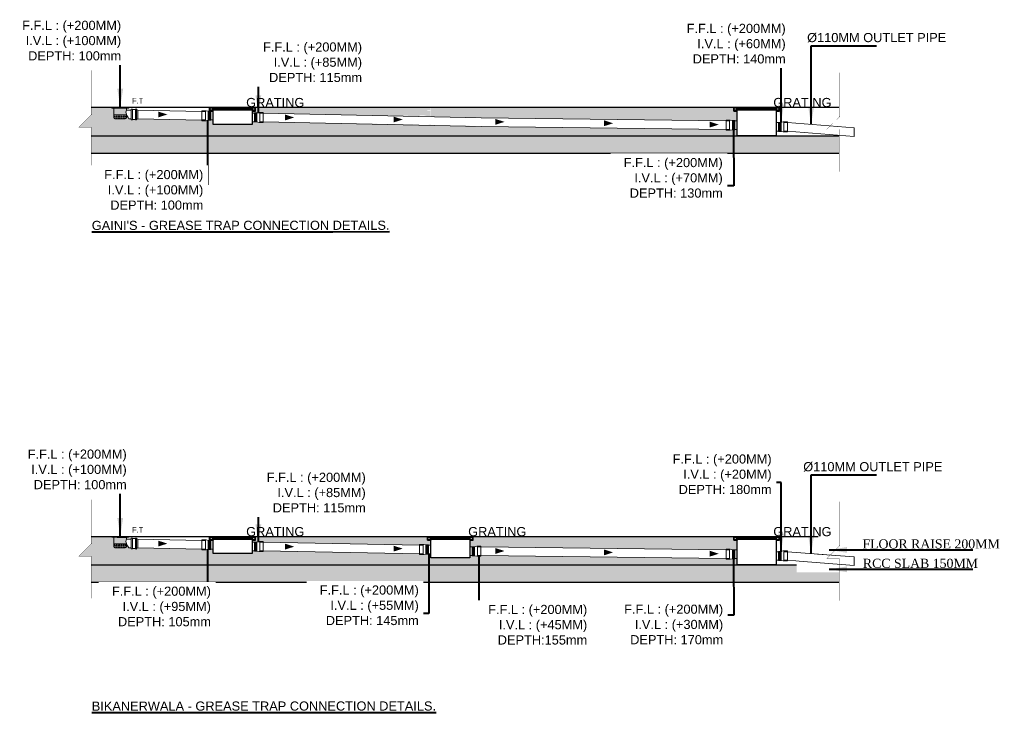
# Model space of a CAD drawing. Header units: inches. Extents: x 113025 to 158499, y 12149 to 30915.
# Tile 9 of 167: x 122722 to 122997, y 22025 to 22220. Entities that reach past the tile are written whole.
import ezdxf

# ---------------------------------------------------------------- set-up
doc = ezdxf.new("R2010")
doc.units = ezdxf.units.IN
doc.header["$MEASUREMENT"] = 0
doc.linetypes.add('ACAD_ISO11W100', pattern=[33, 12, -3, 12, -3, 0, -3])
doc.layers.add('00-ABM-GRATING', color=160, linetype='Continuous')
doc.layers.add('SYM-GRATING', color=8, linetype='Continuous')
for name, color, linetype, lineweight in [('A-TEXTS', 4, 'Continuous', 0), ('BORDER', 7, 'Continuous', 40), ('CKD Dimensions', 3, 'Continuous', 0), ('Flow Direction', 1, 'Continuous', 0), ('JMT SOIL PIPE', 4, 'Continuous', 0), ('JMT-P-WASTE', 3, 'Continuous', 0), ('P-Waste', 4, 'ACAD_ISO11W100', 0), ('P2 WASTE', 3, 'Continuous', 0), ('PP-SECTION LINE', 6, 'Continuous', 25), ('PP-TEXT', 7, 'Continuous', 40), ('WALLS', 7, 'Continuous', 30)]:
    doc.layers.add(name, color=color, linetype=linetype, lineweight=lineweight)
doc.styles.add('Arial', font='GOTHIC.TTF')
doc.styles.get("Standard").update_dxf_attribs({"font": 'arial.ttf', "height": 6})
doc.styles.add('TIMES NEW ROMAN', font='times.ttf')
doc.styles.add('WMF-Arial1', font='arial.ttf')
doc.dimstyles.new('PP-DIM', dxfattribs={"dimtxt": 4, "dimasz": 1, "dimexe": 1, "dimexo": 1, "dimgap": 0.09, "dimtad": 0, "dimdec": 0, "dimzin": 0, "dimdsep": 46, "dimlunit": 4, "dimtxsty": 'TIMES NEW ROMAN', "dimblk": 'ARCHTICK', "dimcen": 0.09, "dimdle": 1, "dimclrd": 256, "dimclre": 256, "dimclrt": 256, "dimadec": 0, "dimazin": 0, "dimtfac": 1, "dimtdec": 4, "dimtofl": 0, "dimtmove": 1, "dimatfit": 3, "dimfxl": 1, "dimtolj": 1, "dimtzin": 0, "dimlwd": -1, "dimlwe": -1, "dimarcsym": 0})
pattern_1 = [(37.5, (106264.80735, 28151.24875), (-0.0102402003, 0.313224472), [0, -0.2470912, 0, -0.276352, 0, -0.26416]), (7.5, (106264.80735, 28151.24875), (0.287694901, 0.458768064), [0, -0.1332992, 0, -0.2227072, 0, -0.085344]), (327.5, (106264.6074, 28151.24875), (0.506235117, 0.000919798), [0, -0.08128, 0, -0.292608, 0, -0.382016]), (317.5, (106264.6074, 28151.24875), (0.48867613, 0.142674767), [0, -0.04064, 0, -0.1918208, 0, -0.219456])]
pattern_2 = [(37.5, (106264.80735, 28031.15728), (-0.0102402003, 0.313224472), [0, -0.2470912, 0, -0.276352, 0, -0.26416]), (7.5, (106264.80735, 28031.15728), (0.287694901, 0.458768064), [0, -0.1332992, 0, -0.2227072, 0, -0.085344]), (327.5, (106264.6074, 28031.15728), (0.506235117, 0.000919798), [0, -0.08128, 0, -0.292608, 0, -0.382016]), (317.5, (106264.6074, 28031.15728), (0.48867613, 0.142674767), [0, -0.04064, 0, -0.1918208, 0, -0.219456])]

# ---------------------------------------------------------------- blocks, each defined once
blk = doc.blocks.new('zw$ED55')
at = {"layer": '00-ABM-GRATING', "lineweight": 0}
for p, q in [((20.1, -77.3), (20.1, 1.7)), ((23.1, -77.3), (23.1, 1.7)), ((26.2, -77.3), (26.2, 1.7)), ((29.3, -77.3), (29.3, 1.7)), ((32.3, -77.3), (32.3, 1.7)), ((35.4, -77.3), (35.4, 1.7)), ((38.4, -77.3), (38.4, 1.7)), ((97.9, -81.4), (97.9, 6.4))]:
    blk.add_line(p, q, dxfattribs=at)
at = {"layer": '00-ABM-GRATING', "lineweight": 0, "flags": 128}
blk.add_lwpolyline([(0, -75), (42.5, -75), (42.5, 0), (0, 0)], close=True, dxfattribs=at)
for points in [[(20.1, 1.7), (39.6, 1.7), (61.9, 6.4), (97.9, 6.4)], [(97.9, 6.4), (97.9, 0), (66.4, 0)], [(20.1, -77.3), (39.6, -77.3), (61.9, -81.4), (97.9, -81.4)], [(66.4, -75), (66.4, 0)], [(97.9, -81.4), (97.9, -75), (66.4, -75)]]:
    blk.add_lwpolyline(points, dxfattribs=at)
blk = doc.blocks.new('_ArchTick')
at = {"color": 0, "linetype": 'ByBlock', "const_width": 0.15}
blk.add_lwpolyline([(-0.5, -0.5), (0.5, 0.5)], dxfattribs=at)

msp = doc.modelspace()

# ---------------------------------------------------------------- hatches: boundary and pattern name
at = {"layer": 'BORDER'}
h = msp.add_hatch(dxfattribs=at)
h.set_pattern_fill('ANSI31', color=1, scale=0.004425, style=0)
h.set_pattern_definition([(45, (122540.30798867, 21994.5005101), (-0.0003911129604, 0.0003911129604), [])])
h.paths.add_polyline_path([(122774.94, 22194.99), (122774.9, 22194.99), (122774.9, 22194.07), (122775.84, 22194.07), (122775.83, 22194.09), (122774.94, 22194.09)])
h = msp.add_hatch(dxfattribs=at)
h.set_pattern_fill('ANSI31', color=1, scale=0.004425, style=0)
h.set_pattern_definition([(45, (122542.23515625, 21994.5005101), (-0.0003911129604, 0.0003911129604), [])])
h.paths.add_polyline_path([(122787.62, 22194.12), (122786.76, 22194.12), (122786.75, 22194.09), (122787.65, 22194.09), (122787.65, 22194.99), (122787.62, 22194.99)])
h = msp.add_hatch(dxfattribs=at)
h.set_pattern_fill('ANSI31', color=1, scale=0.004425, style=0)
h.set_pattern_definition([(45, (122687.00750585, 21994.5005101), (-0.0003911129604, 0.0003911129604), [])])
h.paths.add_polyline_path([(122921.64, 22194.99), (122921.6, 22194.99), (122921.6, 22194.07), (122922.54, 22194.07), (122922.53, 22194.09), (122921.64, 22194.09)])
h = msp.add_hatch(dxfattribs=at)
h.set_pattern_fill('ANSI31', color=1, scale=0.004425, style=0)
h.set_pattern_definition([(45, (122688.93467343, 21994.5005101), (-0.0003911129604, 0.0003911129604), [])])
h.paths.add_polyline_path([(122934.32, 22194.12), (122933.46, 22194.12), (122933.45, 22194.09), (122934.35, 22194.09), (122934.35, 22194.99), (122934.32, 22194.99)])
h = msp.add_hatch(dxfattribs=at)
h.set_pattern_fill('ANSI31', color=1, scale=0.004425, style=0)
h.set_pattern_definition([(45, (122540.30798867, 21874.40903274), (-0.0003911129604, 0.0003911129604), [])])
h.paths.add_polyline_path([(122774.94, 22074.9), (122774.9, 22074.9), (122774.9, 22073.98), (122775.84, 22073.98), (122775.83, 22074), (122774.94, 22074)])
h = msp.add_hatch(dxfattribs=at)
h.set_pattern_fill('ANSI31', color=1, scale=0.004425, style=0)
h.set_pattern_definition([(45, (122542.23515625, 21874.40903274), (-0.0003911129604, 0.0003911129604), [])])
h.paths.add_polyline_path([(122787.62, 22074.03), (122786.76, 22074.03), (122786.75, 22074), (122787.65, 22074), (122787.65, 22074.9), (122787.62, 22074.9)])
h = msp.add_hatch(dxfattribs=at)
h.set_pattern_fill('ANSI31', color=1, scale=0.004425, style=0)
h.set_pattern_definition([(45, (122601.24750585, 21874.40903274), (-0.0003911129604, 0.0003911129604), [])])
h.paths.add_polyline_path([(122835.88, 22074.9), (122835.84, 22074.9), (122835.84, 22073.98), (122836.78, 22073.98), (122836.77, 22074), (122835.88, 22074)])
h = msp.add_hatch(dxfattribs=at)
h.set_pattern_fill('ANSI31', color=1, scale=0.004425, style=0)
h.set_pattern_definition([(45, (122603.17467343, 21874.40903274), (-0.0003911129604, 0.0003911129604), [])])
h.paths.add_polyline_path([(122848.56, 22074.03), (122847.7, 22074.03), (122847.69, 22074), (122848.59, 22074), (122848.59, 22074.9), (122848.56, 22074.9)])
h = msp.add_hatch(dxfattribs=at)
h.set_pattern_fill('ANSI31', color=1, scale=0.004425, style=0)
h.set_pattern_definition([(45, (122687.00750585, 21874.40903274), (-0.0003911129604, 0.0003911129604), [])])
h.paths.add_polyline_path([(122921.64, 22074.9), (122921.6, 22074.9), (122921.6, 22073.98), (122922.54, 22073.98), (122922.53, 22074), (122921.64, 22074)])
h = msp.add_hatch(dxfattribs=at)
h.set_pattern_fill('ANSI31', color=1, scale=0.004425, style=0)
h.set_pattern_definition([(45, (122688.93467343, 21874.40903274), (-0.0003911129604, 0.0003911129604), [])])
h.paths.add_polyline_path([(122934.32, 22074.03), (122933.46, 22074.03), (122933.45, 22074), (122934.35, 22074), (122934.35, 22074.9), (122934.32, 22074.9)])
at = {"layer": 'CKD Dimensions', "ltscale": 0.25}
h = msp.add_hatch(dxfattribs=at)
h.set_pattern_fill('AR-SAND', color=251, scale=0.0064)
h.set_pattern_definition(pattern_1)
h.paths.add_polyline_path([(122738.24, 22189.55), (122741.88, 22193.17), (122741.68, 22193.17), (122741.68, 22195.08), (122747.44, 22195.08), (122747.44, 22194.83), (122748.09, 22194.83, 0.414202), (122748.03, 22194.76, 1), (122748.16, 22194.76, 0.414214), (122748.09, 22194.83), (122751.49, 22194.83, 2.414214), (122751.55, 22194.76), (122751.55, 22194.28, 0.240857), (122751.55, 22193.11), (122751.55, 22192.97), (122748.03, 22192.97), (122748.03, 22192.2, 0.414214), (122748.35, 22191.88), (122751.23, 22191.88, 0.414214), (122751.55, 22192.2), (122751.55, 22192.97), (122751.55, 22193.11, 0.051456), (122752.19, 22191.88), (122752.86, 22191.88), (122752.86, 22191.79, 0.787099), (122753.22, 22191.66), (122754.13, 22191.66, 1), (122754.39, 22191.66), (122754.74, 22191.89), (122772.68, 22191.53), (122772.68, 22191.32), (122773.83, 22191.32), (122774.45, 22191.43), (122774.54, 22191.45), (122775.17, 22191.45), (122775.17, 22191.47), (122775.82, 22191.46), (122775.82, 22190.28), (122786.73, 22190.28), (122786.73, 22191.05), (122787.37, 22191.05), (122787.37, 22190.97), (122787.96, 22190.97), (122788, 22190.97), (122788.71, 22190.84), (122789.86, 22190.84), (122789.86, 22191.05), (122833.63, 22190.23), (122833.63, 22190.03), (122834.78, 22190.03), (122835.5, 22190.16), (122836.12, 22190.16), (122836.12, 22190.23), (122836.77, 22190.23), (122836.77, 22189.93), (122847.67, 22189.93), (122847.67, 22189.75), (122848.31, 22189.75), (122848.31, 22189.68), (122848.94, 22189.68), (122849.65, 22189.55), (122850.8, 22189.55), (122850.8, 22189.75), (122919.4, 22188.89), (122919.4, 22188.68), (122920.55, 22188.68), (122921.27, 22188.81), (122921.89, 22188.81), (122921.89, 22188.89), (122922.53, 22188.89), (122922.53, 22187.08), (122741.68, 22187.08), (122741.68, 22189.55)])
h = msp.add_hatch(dxfattribs=at)
h.set_pattern_fill('AR-SAND', color=251, scale=0.0064)
h.set_pattern_definition(pattern_1)
h.paths.add_polyline_path([(122848.64, 22195.08), (122921.57, 22195.08), (122921.57, 22194.89), (122921.57, 22194.26), (122921.57, 22194.26), (122921.57, 22194.02), (122922.53, 22194.02), (122922.53, 22191.29), (122921.89, 22191.29), (122921.89, 22191.34), (122921.79, 22191.34), (122921.7, 22191.34), (122921.6, 22191.34), (122921.5, 22191.34), (122921.4, 22191.34), (122921.3, 22191.34), (122921.27, 22191.34), (122920.55, 22191.49), (122919.4, 22191.49), (122919.4, 22191.29), (122850.8, 22192.15), (122850.8, 22192.36), (122849.65, 22192.36), (122848.94, 22192.21), (122848.9, 22192.21), (122848.8, 22192.21), (122848.7, 22192.21), (122848.6, 22192.21), (122848.51, 22192.21), (122848.41, 22192.21), (122848.31, 22192.21), (122848.31, 22192.15), (122836.74, 22192.38), (122836.74, 22195.2), (122848.64, 22194.97), (122848.64, 22194.26), (122848.64, 22194.89)])
h.paths.add_polyline_path([(122787.7, 22195.08), (122835.81, 22195.08), (122836.78, 22194.89), (122836.78, 22194.26), (122835.81, 22194.26), (122835.81, 22194.02), (122836.77, 22194.02), (122836.77, 22192.63), (122836.12, 22192.63), (122836.12, 22192.69), (122836.02, 22192.69), (122835.93, 22192.69), (122835.83, 22192.69), (122835.73, 22192.69), (122835.63, 22192.69), (122835.53, 22192.69), (122835.5, 22192.69), (122834.78, 22192.84), (122833.63, 22192.84), (122833.63, 22192.63), (122789.86, 22193.45), (122789.86, 22193.65), (122788.71, 22193.65), (122788, 22193.5), (122787.96, 22193.5), (122787.86, 22193.5), (122787.76, 22193.5), (122787.66, 22193.5), (122787.57, 22193.5), (122787.47, 22193.5), (122787.37, 22193.5), (122787.37, 22193.45), (122786.73, 22193.45), (122786.73, 22194.05), (122787.7, 22194.05), (122787.7, 22194.26), (122787.7, 22194.89)])
h = msp.add_hatch(dxfattribs=at)
h.set_pattern_fill('AR-SAND', color=251, scale=0.0064)
h.set_pattern_definition(pattern_2)
h.paths.add_polyline_path([(122738.24, 22069.45), (122741.88, 22073.08), (122741.68, 22073.08), (122741.68, 22074.99), (122747.44, 22074.99), (122747.44, 22074.74), (122748.09, 22074.74, 0.414202), (122748.03, 22074.67, 1), (122748.16, 22074.67, 0.414214), (122748.09, 22074.74), (122751.49, 22074.74, 2.414214), (122751.55, 22074.67), (122751.55, 22074.19, 0.240857), (122751.55, 22073.02), (122751.55, 22072.88), (122748.03, 22072.88), (122748.03, 22072.11, 0.414214), (122748.35, 22071.79), (122751.23, 22071.79, 0.414214), (122751.55, 22072.11), (122751.55, 22072.88), (122751.55, 22073.02, 0.051456), (122752.19, 22071.79), (122752.86, 22071.79), (122752.86, 22071.7, 0.787099), (122753.22, 22071.57), (122754.13, 22071.57, 1), (122754.39, 22071.57), (122754.74, 22071.8), (122772.68, 22071.43), (122772.68, 22071.23), (122773.83, 22071.23), (122774.45, 22071.34), (122774.54, 22071.36), (122775.17, 22071.36), (122775.17, 22071.38), (122775.82, 22071.37), (122775.82, 22070.19), (122786.73, 22070.19), (122786.73, 22070.95), (122787.37, 22070.95), (122787.37, 22070.88), (122787.96, 22070.88), (122788, 22070.88), (122788.71, 22070.75), (122789.86, 22070.75), (122789.86, 22070.95), (122833.63, 22070.14), (122833.63, 22069.94), (122834.78, 22069.94), (122835.5, 22070.07), (122836.12, 22070.07), (122836.12, 22070.14), (122836.77, 22070.14), (122836.77, 22068.98), (122847.67, 22068.98), (122847.67, 22069.66), (122848.31, 22069.66), (122848.31, 22069.59), (122848.94, 22069.59), (122849.65, 22069.46), (122850.8, 22069.46), (122850.8, 22069.66), (122919.4, 22068.8), (122919.4, 22068.59), (122920.55, 22068.59), (122921.27, 22068.72), (122921.89, 22068.72), (122921.89, 22068.8), (122922.53, 22068.8), (122922.53, 22066.99), (122741.68, 22066.99), (122741.68, 22069.45)])
h = msp.add_hatch(dxfattribs=at)
h.set_pattern_fill('AR-SAND', color=251, scale=0.0064)
h.set_pattern_definition(pattern_2)
h.paths.add_polyline_path([(122848.64, 22074.99), (122921.57, 22074.99), (122921.57, 22074.8), (122921.57, 22074.17), (122921.57, 22074.17), (122921.57, 22073.93), (122922.53, 22073.93), (122922.53, 22071.2), (122921.89, 22071.2), (122921.89, 22071.25), (122921.79, 22071.25), (122921.7, 22071.25), (122921.6, 22071.25), (122921.5, 22071.25), (122921.4, 22071.25), (122921.3, 22071.25), (122921.27, 22071.25), (122920.55, 22071.4), (122919.4, 22071.4), (122919.4, 22071.2), (122850.8, 22072.06), (122850.8, 22072.26), (122849.65, 22072.26), (122848.94, 22072.12), (122848.9, 22072.12), (122848.8, 22072.12), (122848.7, 22072.12), (122848.6, 22072.12), (122848.51, 22072.12), (122848.41, 22072.12), (122848.31, 22072.12), (122848.31, 22072.06), (122847.67, 22072.06), (122847.67, 22073.96), (122848.64, 22073.96), (122848.64, 22074.17), (122848.64, 22074.8)])
h.paths.add_polyline_path([(122787.7, 22074.99), (122835.81, 22074.99), (122835.81, 22074.8), (122835.81, 22074.17), (122835.81, 22074.17), (122835.81, 22073.93), (122836.77, 22073.93), (122836.77, 22072.54), (122836.12, 22072.54), (122836.12, 22072.6), (122836.02, 22072.6), (122835.93, 22072.6), (122835.83, 22072.6), (122835.73, 22072.6), (122835.63, 22072.6), (122835.53, 22072.6), (122835.5, 22072.6), (122834.78, 22072.74), (122833.63, 22072.74), (122833.63, 22072.54), (122789.86, 22073.35), (122789.86, 22073.56), (122788.71, 22073.56), (122788, 22073.41), (122787.96, 22073.41), (122787.86, 22073.41), (122787.76, 22073.41), (122787.66, 22073.41), (122787.57, 22073.41), (122787.47, 22073.41), (122787.37, 22073.41), (122787.37, 22073.35), (122786.73, 22073.35), (122786.73, 22073.96), (122787.7, 22073.96), (122787.7, 22074.17), (122787.7, 22074.8)])
at = {"layer": 'JMT SOIL PIPE', "linetype": 'Continuous', "ltscale": 2}
h = msp.add_hatch(dxfattribs=at)
h.set_pattern_fill('FLEX', color=4, scale=0.426847, angle=180, style=0)
h.set_pattern_definition([(180, (218149.31698, 44178.8831), (0, 0.3201353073), [0.3201353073, -0.3201353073]), (135, (218148.99684, 44178.8831), (-2e-17, 0.32013530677), [0.0800338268, -0.2926720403, 0.0800338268, -0.4527396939])])
edge = h.paths.add_edge_path()
edge.add_line((122751.55, 22192.97), (122751.55, 22192.2))
edge.add_ellipse((122751.23, 22192.2), major_axis=(-0.226, 0.226), ratio=1, start_angle=135, end_angle=225, ccw=False)
edge.add_line((122751.23, 22191.88), (122748.35, 22191.88))
edge.add_ellipse((122748.35, 22192.2), major_axis=(0.226, 0.226), ratio=1, start_angle=135, end_angle=225, ccw=False)
edge.add_line((122748.03, 22192.2), (122748.03, 22192.97))
edge.add_line((122748.03, 22192.97), (122751.55, 22192.97))
h = msp.add_hatch(dxfattribs=at)
h.set_pattern_fill('FLEX', color=4, scale=0.426847, angle=180, style=0)
h.set_pattern_definition([(180, (218149.31698, 44058.7916), (0, 0.3201353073), [0.3201353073, -0.3201353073]), (135, (218148.99684, 44058.79162), (-2e-17, 0.32013530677), [0.0800338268, -0.2926720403, 0.0800338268, -0.4527396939])])
edge = h.paths.add_edge_path()
edge.add_line((122751.55, 22072.88), (122751.55, 22072.11))
edge.add_ellipse((122751.23, 22072.11), major_axis=(-0.226, 0.226), ratio=1, start_angle=135, end_angle=225, ccw=False)
edge.add_line((122751.23, 22071.79), (122748.35, 22071.79))
edge.add_ellipse((122748.35, 22072.11), major_axis=(0.226, 0.226), ratio=1, start_angle=135, end_angle=225, ccw=False)
edge.add_line((122748.03, 22072.11), (122748.03, 22072.88))
edge.add_line((122748.03, 22072.88), (122751.55, 22072.88))
at = {"layer": 'PP-SECTION LINE', "ltscale": 0.25}
h = msp.add_hatch(dxfattribs=at)
h.set_pattern_fill('AR-CONC', color=251, scale=0.032)
h.set_pattern_definition([(50, (109391.669, 18555.641), (5.8299094, -0.5100507), [0.6096, -6.7056]), (355, (109391.669, 18555.641), (-1.1277704, 6.1138126), [0.48768, -5.36448]), (100.451, (109392.1546, 18555.5984), (4.70216, 5.603734), [0.51808, -5.69888]), (46.1842, (109391.669, 18557.2665), (8.6745293, -1.3453545), [0.9144, -10.0584]), (96.6356, (109392.392, 18557.154), (7.5969355, 7.917618), [0.77712, -8.54832]), (351.184, (109391.669, 18557.2665), (7.5969474, 7.917604), [0.73152, -8.04672]), (21, (109392.4816, 18556.86), (4.8516762, -3.2724966), [0.6096, -6.7056]), (326, (109392.4816, 18556.86), (1.977665, 5.894015), [0.48768, -5.36448]), (71.4514, (109392.886, 18556.5874), (6.8293277, 2.6215314), [0.51808, -5.69888]), (37.5, (109391.6688, 18555.6409), (0.0988353, 2.70576124), [0, -5.299456, 0, -5.44576, 0, -5.3848]), (7.5, (109391.6688, 18555.641), (2.1382292, 3.2057784), [0, -3.104896, 0, -5.177536, 0, -2.05232]), (327.5, (109389.8562, 18555.6409), (4.33889905, -0.1833198), [0, -2.032, 0, -6.33984, 0, -8.41248]), (317.5, (109389.0434, 18555.641), (4.7401338, 0.8136477), [0, -2.6416, 0, -4.210304, 0, -5.97408])])
h.paths.add_polyline_path([(122741.68, 22182.28), (122951.04, 22182.28), (122951.04, 22187.08), (122741.68, 22187.08)])
h = msp.add_hatch(dxfattribs=at)
h.set_pattern_fill('AR-CONC', color=251, scale=0.032)
h.set_pattern_definition([(50, (109391.669, 18435.5494), (5.8299094, -0.5100507), [0.6096, -6.7056]), (355, (109391.669, 18435.5494), (-1.1277704, 6.1138126), [0.48768, -5.36448]), (100.451, (109392.1546, 18435.507), (4.70216, 5.603734), [0.51808, -5.69888]), (46.1842, (109391.669, 18437.175), (8.6745293, -1.3453545), [0.9144, -10.0584]), (96.6356, (109392.392, 18437.063), (7.5969355, 7.917618), [0.77712, -8.54832]), (351.184, (109391.669, 18437.175), (7.5969474, 7.917604), [0.73152, -8.04672]), (21, (109392.4816, 18436.7686), (4.8516762, -3.2724966), [0.6096, -6.7056]), (326, (109392.4816, 18436.7686), (1.977665, 5.894015), [0.48768, -5.36448]), (71.4514, (109392.886, 18436.496), (6.8293277, 2.6215314), [0.51808, -5.69888]), (37.5, (109391.6688, 18435.5494), (0.0988353, 2.70576124), [0, -5.299456, 0, -5.44576, 0, -5.3848]), (7.5, (109391.6688, 18435.5494), (2.1382292, 3.2057784), [0, -3.104896, 0, -5.177536, 0, -2.05232]), (327.5, (109389.8562, 18435.5494), (4.33889905, -0.1833198), [0, -2.032, 0, -6.33984, 0, -8.41248]), (317.5, (109389.0434, 18435.5494), (4.7401338, 0.8136477), [0, -2.6416, 0, -4.210304, 0, -5.97408])])
h.paths.add_polyline_path([(122741.68, 22062.19), (122951.04, 22062.19), (122951.04, 22066.99), (122741.68, 22066.99)])

# ---------------------------------------------------------------- linework, layer by layer
at = {"color": 7}
for p, q in [((122741.68, 22195.08), (122951.1, 22195.08)), ((122748.94, 22194.89), (122751.71, 22194.89)), ((122749.1, 22195.08), (122750.48, 22195.08)), ((122741.68, 22187.08), (122951.1, 22187.08)), ((122741.68, 22182.28), (122951.1, 22182.28)), ((122741.68, 22074.99), (122951.1, 22074.99)), ((122748.94, 22074.8), (122751.71, 22074.8)), ((122749.1, 22074.99), (122750.48, 22074.99)), ((122741.68, 22066.99), (122951.1, 22066.99)), ((122741.68, 22062.19), (122951.1, 22062.19))]:
    msp.add_line(p, q, dxfattribs=at)
at = {"const_width": 0.064, "flags": 128}
for points in [[(122741.68, 22177.74), (122741.68, 22189.55), (122738.24, 22189.55), (122741.88, 22193.17), (122741.68, 22193.17), (122741.68, 22205.4)], [(122951.04, 22177.1), (122951.04, 22188.91), (122947.61, 22188.91), (122951.24, 22192.53), (122951.04, 22192.53), (122951.04, 22204.76)], [(122741.68, 22057.65), (122741.68, 22069.45), (122738.24, 22069.45), (122741.88, 22073.08), (122741.68, 22073.08), (122741.68, 22085.31)]]:
    msp.add_lwpolyline(points, dxfattribs=at)
at = {"layer": 'BORDER', "color": 4}
for p, q in [((122775.61, 22194.43), (122786.96, 22194.43)), ((122922.31, 22194.43), (122933.66, 22194.43)), ((122775.61, 22074.34), (122786.96, 22074.34)), ((122836.55, 22074.34), (122847.9, 22074.34)), ((122922.31, 22074.34), (122933.66, 22074.34))]:
    msp.add_line(p, q, dxfattribs=at)
at = {"layer": 'Flow Direction'}
for points in [[(122763, 22193.07, 0, 1.64, 0), (122760.44, 22193.07, 1.64, 1.64, 0)], [(122798.52, 22192.23, 0, 1.64, 0), (122795.96, 22192.23, 1.64, 1.64, 0)], [(122828.89, 22191.66, 0, 1.64, 0), (122826.33, 22191.66, 1.64, 1.64, 0)], [(122857.38, 22191, 0, 1.64, 0), (122854.82, 22191, 1.64, 1.64, 0)], [(122887.8, 22190.61, 0, 1.64, 0), (122885.24, 22190.61, 1.64, 1.64, 0)], [(122917.38, 22190.24, 0, 1.64, 0), (122914.82, 22190.24, 1.64, 1.64, 0)], [(122763, 22072.98, 0, 1.64, 0), (122760.44, 22072.98, 1.64, 1.64, 0)], [(122798.52, 22072.13, 0, 1.64, 0), (122795.96, 22072.13, 1.64, 1.64, 0)], [(122828.89, 22071.57, 0, 1.64, 0), (122826.33, 22071.57, 1.64, 1.64, 0)], [(122857.38, 22070.91, 0, 1.64, 0), (122854.82, 22070.91, 1.64, 1.64, 0)], [(122887.8, 22070.52, 0, 1.64, 0), (122885.24, 22070.52, 1.64, 1.64, 0)], [(122917.38, 22070.15, 0, 1.64, 0), (122914.82, 22070.15, 1.64, 1.64, 0)]]:
    msp.add_lwpolyline(points, format="xyseb", dxfattribs=at)
at = {"layer": 'JMT-P-WASTE'}
for p, q in [((122748.03, 22194.76), (122748.03, 22192.2)), ((122751.55, 22194.76), (122751.55, 22194.28)), ((122751.55, 22194.28), (122752.86, 22194.28)), ((122748.35, 22191.88), (122751.23, 22191.88)), ((122751.55, 22193.11), (122751.55, 22192.2)), ((122752.19, 22191.88), (122752.86, 22191.88)), ((122748.03, 22074.67), (122748.03, 22072.11)), ((122751.55, 22074.67), (122751.55, 22074.19)), ((122751.55, 22074.19), (122752.86, 22074.19)), ((122751.55, 22073.02), (122751.55, 22072.11)), ((122748.35, 22071.79), (122751.23, 22071.79)), ((122752.19, 22071.79), (122752.86, 22071.79))]:
    msp.add_line(p, q, dxfattribs=at)
at = {"layer": 'JMT-P-WASTE', "color": 3}
for p, q in [((122748.09, 22194.83), (122751.49, 22194.83)), ((122748.09, 22074.74), (122751.49, 22074.74))]:
    msp.add_line(p, q, dxfattribs=at)
at = {"layer": 'JMT-P-WASTE', "color": 8}
for p, q in [((122748.03, 22192.97), (122751.55, 22192.97)), ((122748.03, 22072.88), (122751.55, 22072.88))]:
    msp.add_line(p, q, dxfattribs=at)
at = {"layer": 'JMT-P-WASTE', "color": 3}
for centre, start, end in [((122748.09, 22194.76), 90, 180), ((122751.49, 22194.76), 0, 90), ((122748.09, 22074.67), 90, 180), ((122751.49, 22074.67), 0, 90)]:
    msp.add_arc(centre, 0.064, start, end, dxfattribs=at)
at = {"layer": 'JMT-P-WASTE'}
for centre, radius, start, end in [((122752.7, 22193.7), 1.29, 152.9157, 207.0843), ((122748.35, 22192.2), 0.32, 180, 270), ((122751.23, 22192.2), 0.32, 270, 0), ((122757.81, 22195.6), 6.73, 201.7105, 213.4929), ((122752.7, 22073.6), 1.29, 152.9157, 207.0843), ((122757.81, 22075.51), 6.73, 201.7105, 213.4929), ((122748.35, 22072.11), 0.32, 180, 270), ((122751.23, 22072.11), 0.32, 270, 0)]:
    msp.add_arc(centre, radius, start, end, dxfattribs=at)
at = {"layer": 'P-Waste', "color": 3}
for p, q in [((122748.15, 22195.08), (122748.15, 22195.07)), ((122748.15, 22195.07), (122748.56, 22195.07)), ((122751.54, 22195.07), (122751.13, 22195.07)), ((122751.54, 22195.08), (122751.54, 22195.07)), ((122748.15, 22074.99), (122748.15, 22074.98)), ((122748.15, 22074.98), (122748.56, 22074.98)), ((122751.54, 22074.98), (122751.13, 22074.98)), ((122751.54, 22074.99), (122751.54, 22074.98))]:
    msp.add_line(p, q, dxfattribs=at)
for points in [[(122748.56, 22195.08), (122747.44, 22195.08), (122747.44, 22194.83), (122752.24, 22194.83), (122752.24, 22195.08), (122751.12, 22195.08)], [(122748.56, 22074.99), (122747.44, 22074.99), (122747.44, 22074.74), (122752.24, 22074.74), (122752.24, 22074.99), (122751.12, 22074.99)]]:
    msp.add_lwpolyline(points, dxfattribs=at)
for centre in [(122749.84, 22199.25), (122749.84, 22079.16)]:
    msp.add_arc(centre, 4.35, 252.8979, 287.1021, dxfattribs=at)
at = {"layer": 'P2 WASTE'}
for p, q in [((122753.22, 22194.5), (122753.22, 22191.66)), ((122753.22, 22194.5), (122754.13, 22194.5)), ((122754.13, 22194.5), (122754.13, 22191.66)), ((122754.39, 22194.5), (122754.39, 22191.66)), ((122754.39, 22194.5), (122754.74, 22194.3)), ((122754.74, 22191.89), (122754.74, 22194.3)), ((122754.74, 22194.3), (122772.69, 22193.93)), ((122753.22, 22191.66), (122754.13, 22191.66)), ((122754.39, 22191.66), (122754.74, 22191.89)), ((122754.74, 22191.89), (122772.69, 22191.52)), ((122789.86, 22193.45), (122850.81, 22192.15)), ((122850.81, 22189.75), (122789.86, 22191.05)), ((122850.81, 22192.15), (122919.41, 22191.29)), ((122919.41, 22188.89), (122850.81, 22189.75)), ((122936.57, 22190.81), (122955.26, 22189.32)), ((122936.57, 22188.41), (122955.26, 22186.92)), ((122955.26, 22186.92), (122955.26, 22189.32)), ((122753.22, 22074.41), (122753.22, 22071.57)), ((122753.22, 22074.41), (122754.13, 22074.41)), ((122754.13, 22074.41), (122754.13, 22071.57)), ((122754.39, 22074.41), (122754.39, 22071.57)), ((122754.39, 22074.41), (122754.74, 22074.2)), ((122754.74, 22071.8), (122754.74, 22074.2)), ((122754.74, 22074.2), (122772.69, 22073.83)), ((122789.86, 22073.35), (122833.63, 22072.54)), ((122753.22, 22071.57), (122754.13, 22071.57)), ((122754.39, 22071.57), (122754.74, 22071.8)), ((122754.74, 22071.8), (122772.69, 22071.43)), ((122833.63, 22070.14), (122789.86, 22070.95)), ((122850.81, 22072.06), (122919.41, 22071.2)), ((122919.41, 22068.8), (122850.81, 22069.66))]:
    msp.add_line(p, q, dxfattribs=at)
for points in [[(122752.86, 22194.37), (122752.86, 22193.09), (122752.86, 22191.79)], [(122752.86, 22074.28), (122752.86, 22073), (122752.86, 22071.7)]]:
    msp.add_lwpolyline(points, dxfattribs=at)
for centre, radius, start, end in [((122753.06, 22194.39), 0.198, 33.5152, 186.3402), ((122754.26, 22194.5), 0.131, 0, 180), ((122753.06, 22191.77), 0.198, 173.6598, 326.4848), ((122754.26, 22191.66), 0.131, 180, 0), ((122753.06, 22074.3), 0.198, 33.5152, 186.3402), ((122754.26, 22074.41), 0.131, 0, 180), ((122753.06, 22071.68), 0.198, 173.6598, 326.4848), ((122754.26, 22071.57), 0.131, 180, 0)]:
    msp.add_arc(centre, radius, start, end, dxfattribs=at)
at = {"layer": 'SYM-GRATING', "color": 4}
for p, q in [((122774.87, 22194.02), (122774.87, 22195.08)), ((122774.87, 22194.02), (122775.83, 22194.02)), ((122787.7, 22194.05), (122786.76, 22194.05)), ((122787.7, 22194.05), (122787.7, 22195.08)), ((122921.57, 22194.02), (122921.57, 22195.08)), ((122921.57, 22194.02), (122922.53, 22194.02)), ((122934.4, 22194.05), (122933.46, 22194.05)), ((122934.4, 22194.05), (122934.4, 22195.08)), ((122774.87, 22073.93), (122774.87, 22074.99)), ((122774.87, 22073.93), (122775.83, 22073.93)), ((122787.7, 22073.96), (122786.76, 22073.96)), ((122787.7, 22073.96), (122787.7, 22074.99)), ((122835.81, 22073.93), (122835.81, 22074.99)), ((122835.81, 22073.93), (122836.77, 22073.93)), ((122848.64, 22073.96), (122847.7, 22073.96)), ((122848.64, 22073.96), (122848.64, 22074.99)), ((122921.57, 22073.93), (122921.57, 22074.99)), ((122921.57, 22073.93), (122922.53, 22073.93)), ((122934.4, 22073.96), (122933.46, 22073.96)), ((122934.4, 22073.96), (122934.4, 22074.99))]:
    msp.add_line(p, q, dxfattribs=at)
at = {"layer": 'SYM-GRATING', "color": 4, "flags": 128}
for points in [[(122775.82, 22194.82), (122786.73, 22194.82), (122786.73, 22190.28), (122775.82, 22190.28)], [(122922.53, 22194.82), (122933.44, 22194.82), (122933.44, 22187.08), (122922.53, 22187.08)], [(122775.82, 22074.73), (122786.73, 22074.73), (122786.73, 22070.19), (122775.82, 22070.19)], [(122836.77, 22074.73), (122847.67, 22074.73), (122847.67, 22068.98), (122836.77, 22068.98)], [(122922.53, 22074.73), (122933.44, 22074.73), (122933.44, 22066.99), (122922.53, 22066.99)]]:
    msp.add_lwpolyline(points, close=True, dxfattribs=at)
at = {"layer": 'WALLS', "color": 1}
for p, q in [((122774.99, 22194.26), (122774.99, 22194.89)), ((122774.99, 22194.89), (122787.57, 22194.89)), ((122787.57, 22194.26), (122774.99, 22194.26)), ((122782.34, 22194.26), (122782.14, 22194.26)), ((122921.69, 22194.26), (122921.69, 22194.89)), ((122921.69, 22194.89), (122934.27, 22194.89)), ((122934.27, 22194.26), (122921.69, 22194.26)), ((122929.04, 22194.26), (122928.84, 22194.26)), ((122774.99, 22074.17), (122774.99, 22074.8)), ((122774.99, 22074.8), (122787.57, 22074.8)), ((122787.57, 22074.17), (122774.99, 22074.17)), ((122782.34, 22074.17), (122782.14, 22074.17)), ((122835.93, 22074.17), (122835.93, 22074.8)), ((122835.93, 22074.8), (122848.51, 22074.8)), ((122848.51, 22074.17), (122835.93, 22074.17)), ((122843.28, 22074.17), (122843.08, 22074.17)), ((122921.69, 22074.17), (122921.69, 22074.8)), ((122921.69, 22074.8), (122934.27, 22074.8)), ((122934.27, 22074.17), (122921.69, 22074.17)), ((122929.04, 22074.17), (122928.84, 22074.17))]:
    msp.add_line(p, q, dxfattribs=at)
at = {"layer": 'WALLS', "color": 3}
for p, q in [((122782.16, 22194.26), (122782.16, 22194.43)), ((122782.16, 22194.43), (122782.34, 22194.43)), ((122782.34, 22194.43), (122782.34, 22194.26)), ((122928.86, 22194.26), (122928.86, 22194.43)), ((122928.86, 22194.43), (122929.04, 22194.43)), ((122929.04, 22194.43), (122929.04, 22194.26)), ((122782.16, 22074.17), (122782.16, 22074.34)), ((122782.16, 22074.34), (122782.34, 22074.34)), ((122782.34, 22074.34), (122782.34, 22074.17)), ((122843.1, 22074.17), (122843.1, 22074.34)), ((122843.1, 22074.34), (122843.28, 22074.34)), ((122843.28, 22074.34), (122843.28, 22074.17)), ((122928.86, 22074.17), (122928.86, 22074.34)), ((122928.86, 22074.34), (122929.04, 22074.34)), ((122929.04, 22074.34), (122929.04, 22074.17))]:
    msp.add_line(p, q, dxfattribs=at)
at = {"layer": 'WALLS', "color": 1}
for points in [[(122774.99, 22194.89), (122775.6, 22194.89), (122775.6, 22194.26), (122774.99, 22194.26)], [(122776.15, 22194.89), (122776.68, 22194.89), (122776.68, 22194.43), (122776.15, 22194.43)], [(122777.24, 22194.89), (122777.78, 22194.89), (122777.78, 22194.43), (122777.24, 22194.43)], [(122778.33, 22194.89), (122778.87, 22194.89), (122778.87, 22194.43), (122778.33, 22194.43)], [(122779.42, 22194.89), (122779.96, 22194.89), (122779.96, 22194.43), (122779.42, 22194.43)], [(122780.13, 22194.89), (122780.67, 22194.89), (122780.67, 22194.43), (122780.13, 22194.43)], [(122781.36, 22194.89), (122781.9, 22194.89), (122781.9, 22194.43), (122781.36, 22194.43)], [(122782.44, 22194.89), (122782.98, 22194.89), (122782.98, 22194.43), (122782.44, 22194.43)], [(122783.53, 22194.89), (122784.07, 22194.89), (122784.07, 22194.43), (122783.53, 22194.43)], [(122784.62, 22194.89), (122785.16, 22194.89), (122785.16, 22194.43), (122784.62, 22194.43)], [(122785.71, 22194.89), (122786.25, 22194.89), (122786.25, 22194.43), (122785.71, 22194.43)], [(122921.69, 22194.89), (122922.3, 22194.89), (122922.3, 22194.26), (122921.69, 22194.26)], [(122922.85, 22194.89), (122923.38, 22194.89), (122923.38, 22194.43), (122922.85, 22194.43)], [(122923.94, 22194.89), (122924.47, 22194.89), (122924.47, 22194.43), (122923.94, 22194.43)], [(122925.03, 22194.89), (122925.57, 22194.89), (122925.57, 22194.43), (122925.03, 22194.43)], [(122926.12, 22194.89), (122926.66, 22194.89), (122926.66, 22194.43), (122926.12, 22194.43)], [(122926.83, 22194.89), (122927.37, 22194.89), (122927.37, 22194.43), (122926.83, 22194.43)], [(122928.06, 22194.89), (122928.6, 22194.89), (122928.6, 22194.43), (122928.06, 22194.43)], [(122929.14, 22194.89), (122929.68, 22194.89), (122929.68, 22194.43), (122929.14, 22194.43)], [(122930.23, 22194.89), (122930.77, 22194.89), (122930.77, 22194.43), (122930.23, 22194.43)], [(122931.32, 22194.89), (122931.86, 22194.89), (122931.86, 22194.43), (122931.32, 22194.43)], [(122932.41, 22194.89), (122932.95, 22194.89), (122932.95, 22194.43), (122932.41, 22194.43)], [(122774.99, 22074.8), (122775.6, 22074.8), (122775.6, 22074.17), (122774.99, 22074.17)], [(122776.15, 22074.8), (122776.68, 22074.8), (122776.68, 22074.34), (122776.15, 22074.34)], [(122777.24, 22074.8), (122777.78, 22074.8), (122777.78, 22074.34), (122777.24, 22074.34)], [(122778.33, 22074.8), (122778.87, 22074.8), (122778.87, 22074.34), (122778.33, 22074.34)], [(122779.42, 22074.8), (122779.96, 22074.8), (122779.96, 22074.34), (122779.42, 22074.34)], [(122780.13, 22074.8), (122780.67, 22074.8), (122780.67, 22074.34), (122780.13, 22074.34)], [(122781.36, 22074.8), (122781.9, 22074.8), (122781.9, 22074.34), (122781.36, 22074.34)], [(122782.44, 22074.8), (122782.98, 22074.8), (122782.98, 22074.34), (122782.44, 22074.34)], [(122783.53, 22074.8), (122784.07, 22074.8), (122784.07, 22074.34), (122783.53, 22074.34)], [(122784.62, 22074.8), (122785.16, 22074.8), (122785.16, 22074.34), (122784.62, 22074.34)], [(122785.71, 22074.8), (122786.25, 22074.8), (122786.25, 22074.34), (122785.71, 22074.34)], [(122835.93, 22074.8), (122836.54, 22074.8), (122836.54, 22074.17), (122835.93, 22074.17)], [(122837.09, 22074.8), (122837.62, 22074.8), (122837.62, 22074.34), (122837.09, 22074.34)], [(122838.18, 22074.8), (122838.71, 22074.8), (122838.71, 22074.34), (122838.18, 22074.34)], [(122839.27, 22074.8), (122839.81, 22074.8), (122839.81, 22074.34), (122839.27, 22074.34)], [(122840.36, 22074.8), (122840.9, 22074.8), (122840.9, 22074.34), (122840.36, 22074.34)], [(122841.07, 22074.8), (122841.61, 22074.8), (122841.61, 22074.34), (122841.07, 22074.34)], [(122842.3, 22074.8), (122842.84, 22074.8), (122842.84, 22074.34), (122842.3, 22074.34)], [(122843.38, 22074.8), (122843.92, 22074.8), (122843.92, 22074.34), (122843.38, 22074.34)], [(122844.47, 22074.8), (122845.01, 22074.8), (122845.01, 22074.34), (122844.47, 22074.34)], [(122845.56, 22074.8), (122846.1, 22074.8), (122846.1, 22074.34), (122845.56, 22074.34)], [(122846.65, 22074.8), (122847.19, 22074.8), (122847.19, 22074.34), (122846.65, 22074.34)], [(122921.69, 22074.8), (122922.3, 22074.8), (122922.3, 22074.17), (122921.69, 22074.17)], [(122922.85, 22074.8), (122923.38, 22074.8), (122923.38, 22074.34), (122922.85, 22074.34)], [(122923.94, 22074.8), (122924.47, 22074.8), (122924.47, 22074.34), (122923.94, 22074.34)], [(122925.03, 22074.8), (122925.57, 22074.8), (122925.57, 22074.34), (122925.03, 22074.34)], [(122926.12, 22074.8), (122926.66, 22074.8), (122926.66, 22074.34), (122926.12, 22074.34)], [(122926.83, 22074.8), (122927.37, 22074.8), (122927.37, 22074.34), (122926.83, 22074.34)], [(122928.06, 22074.8), (122928.6, 22074.8), (122928.6, 22074.34), (122928.06, 22074.34)], [(122929.14, 22074.8), (122929.68, 22074.8), (122929.68, 22074.34), (122929.14, 22074.34)], [(122930.23, 22074.8), (122930.77, 22074.8), (122930.77, 22074.34), (122930.23, 22074.34)], [(122931.32, 22074.8), (122931.86, 22074.8), (122931.86, 22074.34), (122931.32, 22074.34)], [(122932.41, 22074.8), (122932.95, 22074.8), (122932.95, 22074.34), (122932.41, 22074.34)]]:
    msp.add_lwpolyline(points, close=True, dxfattribs=at)

# ---------------------------------------------------------------- block references
at = {"layer": 'SYM-GRATING', "color": 4, "yscale": 0.03200000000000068, "zscale": 0.03200000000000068}
for p, xscale in [((122775.82, 22193.93), -0.03200000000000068), ((122786.73, 22193.45), 0.03200000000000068), ((122922.54, 22191.29), -0.03200000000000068), ((122933.44, 22190.81), 0.03200000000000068), ((122775.82, 22073.83), -0.03200000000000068), ((122786.73, 22073.35), 0.03200000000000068), ((122836.77, 22072.54), -0.03200000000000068), ((122847.67, 22072.06), 0.03200000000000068), ((122922.54, 22071.2), -0.03200000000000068), ((122933.44, 22070.72), 0.03200000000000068)]:
    msp.add_blockref('zw$ED55', p, dxfattribs=dict(at, xscale=xscale))

# ---------------------------------------------------------------- texts
at = {"layer": 'A-TEXTS', "style": 'WMF-Arial1', "width": 0.8}
for p in [(122753.17, 22196.12, 0), (122753.17, 22076.03, 0)]:
    msp.add_text('F.T', height=1.601, rotation=0.0013, dxfattribs=at).set_placement(p)
at = {"layer": 'PP-TEXT', "char_height": 2.56, "attachment_point": 3}
for s, insert, width in [(' \\PØ110MM OUTLET PIPE', (122981.05, 22220.14, -0.9), 43.5867), ('GRATING', (122801.36, 22197.7), 30.1371), ('GRATING', (122948.92, 22197.7), 30.1371), (' \\PØ110MM OUTLET PIPE', (122979.96, 22100.05, -0.9), 43.5867), ('GRATING', (122801.36, 22077.61), 30.1371), ('GRATING', (122863.51, 22077.61), 30.1371)]:
    msp.add_mtext(s, dxfattribs=dict(at, insert=insert, width=width))
at = {"layer": 'PP-TEXT', "char_height": 2.56, "attachment_point": 1, "rotation": 0.0337, "bg_fill": 2}
for s, insert, width in [("{\\LGAINI'S - GREASE TRAP CONNECTION DETAILS.}", (122741.85, 22163.3), 95.1499), ('{\\LBIKANERWALA - GREASE TRAP CONNECTION DETAILS.}', (122741.85, 22028.77), 105.2629)]:
    msp.add_mtext(s, dxfattribs=dict(at, insert=insert, width=width))

# ---------------------------------------------------------------- leaders
at = {"layer": 'PP-TEXT'}
for points in [[(122749.82, 22195.26, -2.23), (122749.82, 22211.6, -2.23), (122721.67, 22211.6, -2.23)], [(122943.22, 22190.28), (122943.22, 22212.28), (122961.54, 22212.28)], [(122934.8, 22190.81), (122934.8, 22210.14), (122912.33, 22210.14)], [(122788.49, 22193.47), (122788.49, 22205.31), (122811.19, 22205.31)], [(122774.21, 22191.49), (122774.21, 22173.41), (122750.76, 22173.41)], [(122921.53, 22188.86, -2.23), (122921.54, 22173.06, -2.23), (122898.47, 22173.06, -2.23)], [(122749.82, 22075.16, -2.23), (122749.82, 22091.51, -2.23), (122721.67, 22091.51, -2.23)], [(122934.8, 22070.72), (122934.8, 22090.05), (122912.33, 22090.05)], [(122788.49, 22073.38), (122788.49, 22085.21), (122811.19, 22085.21)], [(122774.21, 22071.4), (122774.21, 22053.32), (122750.76, 22053.32)], [(122836.21, 22070.08), (122836.21, 22053.45), (122814.43, 22053.43)], [(122850.17, 22069.31, 142.54), (122850.17, 22052.6, 142.54), (122870.44, 22052.6, 142.54)], [(122921.53, 22068.77, -2.23), (122921.54, 22052.97, -2.23), (122898.47, 22052.97, -2.23)]]:
    msp.add_leader(points, dimstyle='PP-DIM', override={"dimasz": 5}, dxfattribs=at)

# ---------------------------------------------------------------- next in the draw order: texts
at = {"layer": 'PP-TEXT', "char_height": 2.56, "width": 30.1371, "attachment_point": 3, "bg_fill": 2}
for s, insert in [('F.F.L : (+200MM)\\PI.V.L : (+100MM)\\PDEPTH: 100mm', (122750.07, 22219.3, -2.23)), ('F.F.L : (+200MM)\\PI.V.L : (+60MM)\\PDEPTH: 140mm', (122936.1, 22218.44)), ('F.F.L : (+200MM)\\PI.V.L : (+85MM)\\PDEPTH: 115mm', (122817.51, 22213.25)), ('F.F.L : (+200MM)\\PI.V.L : (+70MM)\\PDEPTH: 130mm', (122918.48, 22180.89, 0.03)), ('F.F.L : (+200MM)\\PI.V.L : (+100MM)\\PDEPTH: 100mm', (122773.06, 22177.53)), ('F.F.L : (+200MM)\\PI.V.L : (+100MM)\\PDEPTH: 100mm', (122751.63, 22099.3)), ('F.F.L : (+200MM)\\PI.V.L : (+20MM)\\PDEPTH: 180mm', (122932.16, 22097.94)), ('F.F.L : (+200MM)\\PI.V.L : (+85MM)\\PDEPTH: 115mm', (122818.55, 22092.82)), ('F.F.L : (+200MM)\\PI.V.L : (+55MM)\\PDEPTH: 145mm', (122833.39, 22061.27)), ('F.F.L : (+200MM)\\PI.V.L : (+95MM)\\PDEPTH: 105mm', (122775.21, 22060.94)), ('F.F.L : (+200MM)\\PI.V.L : (+45MM)\\PDEPTH:155mm', (122880.54, 22055.83)), ('F.F.L : (+200MM)\\PI.V.L : (+30MM)\\PDEPTH: 170mm', (122918.6, 22055.9, 2.23))]:
    msp.add_mtext(s, dxfattribs=dict(at, insert=insert))
at = {"layer": 'PP-TEXT', "insert": (122996.02, 22074.17, 3348562.07), "char_height": 2.56, "width": 49.4729, "attachment_point": 3, "style": 'Arial', "bg_fill": 2}
msp.add_mtext('{\\fTimes New Roman|b0|i0|c0|p34;FLOOR RAISE 200MM}', dxfattribs=at)

# ---------------------------------------------------------------- next in the draw order: texts
at = {"layer": 'PP-TEXT', "insert": (122948.92, 22077.61), "char_height": 2.56, "width": 30.1371, "attachment_point": 3}
msp.add_mtext('GRATING', dxfattribs=at)
at = {"layer": 'PP-TEXT', "insert": (122989.94, 22068.74, 3348562.07), "char_height": 2.56, "width": 49.4729, "attachment_point": 3, "style": 'Arial', "bg_fill": 2}
msp.add_mtext('{\\fTimes New Roman|b0|i0|c0|p34;RCC SLAB 150MM}', dxfattribs=at)

# ---------------------------------------------------------------- next in the draw order: linework, layer by layer
at = {"const_width": 0.064, "flags": 128}
msp.add_lwpolyline([(122951.04, 22057.01), (122951.04, 22068.81), (122947.61, 22068.81), (122951.24, 22072.44), (122951.04, 22072.44), (122951.04, 22084.67)], dxfattribs=at)
at = {"layer": 'P2 WASTE'}
for p, q in [((122936.57, 22070.72), (122955.26, 22069.23)), ((122936.57, 22068.32), (122955.26, 22066.83)), ((122955.26, 22066.83), (122955.26, 22069.23))]:
    msp.add_line(p, q, dxfattribs=at)

# ---------------------------------------------------------------- next in the draw order: leaders
at = {"layer": 'PP-TEXT'}
for points in [[(122943.22, 22070.19), (122943.22, 22092.18), (122961.54, 22092.18)], [(122948.3, 22071.21), (122988.45, 22071.21)], [(122948.3, 22065.78), (122988.45, 22065.78)]]:
    msp.add_leader(points, dimstyle='PP-DIM', override={"dimasz": 5}, dxfattribs=at)

doc.saveas('drawing.dxf')
